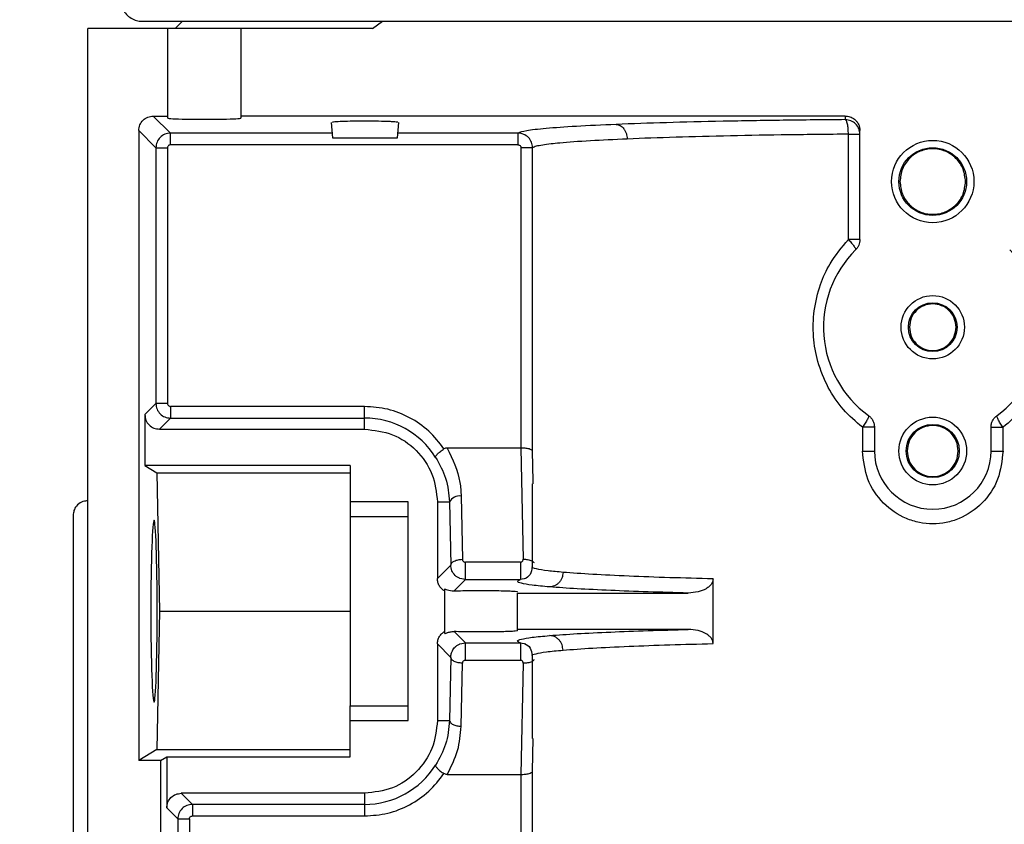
# Model space of a CAD drawing. Header units: inches. Extents: x 170 to 288, y 234 to 248.
# Tile 59 of 192: x 177.6115 to 177.7002, y 244.7043 to 244.7768. Entities that reach past the tile are written whole.
import ezdxf

# ---------------------------------------------------------------- set-up
doc = ezdxf.new("R2010")
doc.units = ezdxf.units.IN
doc.header["$LTSCALE"] = 0.25
doc.header["$MEASUREMENT"] = 0
doc.layers.add('ANNOTATIONS', color=1, linetype='Continuous')
doc.layers.add('SLIM E GUIDE MOTOR LH', color=7, linetype='Continuous')
doc.styles.add('ARIAL', font='arial.ttf', dxfattribs={"height": 0.09375})
doc.dimstyles.new('STANDARD$0', dxfattribs={"dimtxt": 0.09375, "dimasz": 0.09375, "dimexe": 0.03125, "dimexo": 0.046875, "dimgap": 0.09, "dimtad": 0, "dimtih": 1, "dimtoh": 1, "dimdec": 4, "dimzin": 0, "dimdsep": 46, "dimtxsty": 'ARIAL', "dimcen": 0.09, "dimadec": 0, "dimazin": 0, "dimtfac": 1, "dimtdec": 4, "dimtofl": 0, "dimtmove": 0, "dimatfit": 1, "dimfxl": 1, "dimtolj": 1, "dimtzin": 0, "dimarcsym": 0})

# ---------------------------------------------------------------- blocks, each defined once
blk = doc.blocks.new('*D8')
at = {"layer": 'ANNOTATIONS', "color": 0, "lineweight": -2, "transparency": 16777216}
for p, q in [((177.4958005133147, 244.7789401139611), (177.4958005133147, 245.4337754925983)), ((178.1204172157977, 244.2824744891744), (178.1204172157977, 245.4337754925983)), ((177.4020505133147, 245.4025254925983), (177.3083005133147, 245.4025254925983)), ((178.2141672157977, 245.4025254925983), (178.3079172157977, 245.4025254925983))]:
    blk.add_line(p, q, dxfattribs=at)
at = {"layer": 'ANNOTATIONS', "color": 0, "transparency": 16777216}
for points in [[(177.4020505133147, 245.4181504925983), (177.4020505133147, 245.3869004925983), (177.4958005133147, 245.4025254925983)], [(178.2141672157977, 245.4181504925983), (178.2141672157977, 245.3869004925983), (178.1204172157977, 245.4025254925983)]]:
    blk.add_solid(points, dxfattribs=at)
at = {"layer": 'defpoints', "color": 0, "transparency": 16777216}
for p in [(178.1204172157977, 245.4025254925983), (177.4958005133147, 244.6851901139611), (178.1204172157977, 244.1887244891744)]:
    blk.add_point(p, dxfattribs=at)
at = {"layer": 'ANNOTATIONS', "color": 0, "transparency": 16777216, "insert": (177.8591191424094, 245.4025254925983), "char_height": 0.09375, "attachment_point": 5, "style": 'ARIAL'}
blk.add_mtext('\\A1;27 1/2"', dxfattribs=at)

msp = doc.modelspace()

# ---------------------------------------------------------------- linework, layer by layer
at = {"layer": 'SLIM E GUIDE MOTOR LH'}
for p, q in [((177.6225228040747, 244.7766492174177), (177.7649112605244, 244.7766492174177)), ((177.626131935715, 244.7766492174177), (177.6254755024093, 244.775993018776)), ((177.6432476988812, 244.775993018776), (177.6441384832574, 244.7766492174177)), ((177.6432476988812, 244.775993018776), (177.6176017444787, 244.775993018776)), ((177.6176017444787, 244.5030271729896), (177.6176017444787, 244.775993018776)), ((177.6248193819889, 244.7679356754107), (177.6248193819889, 244.775993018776)), ((177.6313812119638, 244.775993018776), (177.6313812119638, 244.7679356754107)), ((177.6235062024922, 244.7681190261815), (177.6248193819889, 244.7681190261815)), ((177.6250518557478, 244.7665733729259), (177.6235062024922, 244.7681190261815)), ((177.6858429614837, 244.7681190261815), (177.6313812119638, 244.7681190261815)), ((177.6395152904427, 244.7675462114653), (177.6396373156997, 244.7661505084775)), ((177.6455101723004, 244.7661505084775), (177.6456325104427, 244.7675462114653)), ((177.6858429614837, 244.7681190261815), (177.6858429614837, 244.7677902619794)), ((177.6221949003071, 244.7668074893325), (177.6221949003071, 244.7100409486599)), ((177.6221949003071, 244.7668074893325), (177.6237405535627, 244.7652618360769)), ((177.6250518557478, 244.7655241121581), (177.6250518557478, 244.7665733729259)), ((177.6396003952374, 244.7665733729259), (177.6250518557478, 244.7665733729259)), ((177.6563547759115, 244.7665733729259), (177.6455474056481, 244.7665733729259)), ((177.6563547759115, 244.7665733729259), (177.6563547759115, 244.7655241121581)), ((177.686119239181, 244.756991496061), (177.686119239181, 244.7664787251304)), ((177.6871555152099, 244.756991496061), (177.6871555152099, 244.7668058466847)), ((177.6563547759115, 244.7655241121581), (177.6250518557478, 244.7655241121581)), ((177.6396373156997, 244.7661505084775), (177.6455101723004, 244.7661505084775)), ((177.6237405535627, 244.7652618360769), (177.6237405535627, 244.742211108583)), ((177.6237405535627, 244.7652618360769), (177.6247896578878, 244.7652618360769)), ((177.6247896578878, 244.7652618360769), (177.6247896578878, 244.742211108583)), ((177.6566172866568, 244.7652619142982), (177.656614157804, 244.7382053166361)), ((177.6576660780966, 244.7379240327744), (177.6576660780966, 244.7652619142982)), ((177.6237405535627, 244.742211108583), (177.6227446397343, 244.7412153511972)), ((177.6247896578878, 244.742211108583), (177.6237405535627, 244.742211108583)), ((177.6425358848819, 244.7419487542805), (177.6250518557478, 244.7419487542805)), ((177.6425358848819, 244.7399038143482), (177.6425358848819, 244.7419487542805)), ((177.6227446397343, 244.7412153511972), (177.6227446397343, 244.736622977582)), ((177.6250518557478, 244.740899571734), (177.6240562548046, 244.7399038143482)), ((177.6250518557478, 244.740899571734), (177.6425358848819, 244.740899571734)), ((177.6240562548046, 244.7399038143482), (177.6425358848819, 244.7399038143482)), ((177.6873857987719, 244.7400693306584), (177.6873857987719, 244.7379352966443)), ((177.6884677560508, 244.7400693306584), (177.6884677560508, 244.7379352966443)), ((177.6989663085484, 244.7379352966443), (177.6989663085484, 244.7400693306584)), ((177.7000485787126, 244.7379352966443), (177.7000485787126, 244.7400693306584)), ((177.656614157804, 244.7382053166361), (177.6499750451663, 244.7382053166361)), ((177.656614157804, 244.7382053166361), (177.6568187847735, 244.7281806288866)), ((177.6577173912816, 244.7352254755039), (177.6576660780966, 244.7379240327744)), ((177.6227446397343, 244.736622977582), (177.6238209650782, 244.7359667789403)), ((177.641223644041, 244.736622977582), (177.6227446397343, 244.736622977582)), ((177.641223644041, 244.736622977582), (177.641223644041, 244.732019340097)), ((177.6238209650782, 244.7359667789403), (177.6240722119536, 244.7234996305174)), ((177.6238209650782, 244.7359667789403), (177.641223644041, 244.7359667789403)), ((177.6576279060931, 244.7349747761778), (177.6576279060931, 244.7275067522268)), ((177.6577220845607, 244.7349747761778), (177.6577173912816, 244.7352254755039)), ((177.6512350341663, 244.733867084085), (177.6513495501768, 244.7281792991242)), ((177.6176017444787, 244.7334569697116), (177.6174872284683, 244.7334469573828)), ((177.6464729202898, 244.7333421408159), (177.641223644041, 244.7333421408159)), ((177.6464729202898, 244.7136570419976), (177.6464729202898, 244.7333421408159)), ((177.6490977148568, 244.7333421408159), (177.6490977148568, 244.7264515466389)), ((177.6490977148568, 244.7333421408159), (177.6501859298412, 244.7333420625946)), ((177.6501859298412, 244.7333420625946), (177.6503004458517, 244.727654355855)), ((177.6464729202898, 244.732019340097), (177.641223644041, 244.732019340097)), ((177.6503004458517, 244.727654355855), (177.6490977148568, 244.7264515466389)), ((177.6565706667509, 244.7279221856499), (177.6516170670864, 244.7279221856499)), ((177.6516170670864, 244.726347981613), (177.6506005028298, 244.7253314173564)), ((177.6516170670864, 244.726347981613), (177.6511317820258, 244.7264410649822)), ((177.6516170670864, 244.726347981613), (177.6565706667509, 244.726347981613)), ((177.6570612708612, 244.7264423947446), (177.6565706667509, 244.726347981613)), ((177.6739339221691, 244.7205844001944), (177.6739339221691, 244.7264148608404)), ((177.6497538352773, 244.7214949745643), (177.6497538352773, 244.7255042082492)), ((177.6563156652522, 244.7251400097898), (177.6716930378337, 244.7251400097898)), ((177.6563156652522, 244.7217445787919), (177.6563156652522, 244.7251400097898)), ((177.6240722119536, 244.7234996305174), (177.6238209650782, 244.7110324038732)), ((177.6240722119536, 244.7234996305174), (177.641223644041, 244.7234996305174)), ((177.6506005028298, 244.7216677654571), (177.6516170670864, 244.7206512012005)), ((177.6716930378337, 244.7218591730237), (177.6563156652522, 244.7218591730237)), ((177.6490977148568, 244.7205476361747), (177.6490977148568, 244.7136570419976)), ((177.6490977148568, 244.7205476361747), (177.6503004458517, 244.7193448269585)), ((177.6511317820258, 244.7205581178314), (177.6516170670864, 244.7206512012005)), ((177.6516170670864, 244.7206512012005), (177.6565706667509, 244.7206512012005)), ((177.6565706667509, 244.7206512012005), (177.6570612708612, 244.7205567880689)), ((177.6576279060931, 244.7194916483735), (177.6576279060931, 244.7120244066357)), ((177.6503004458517, 244.7193448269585), (177.6501859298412, 244.7136571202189)), ((177.6512350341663, 244.7131321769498), (177.6513495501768, 244.7188198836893)), ((177.6516170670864, 244.7190770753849), (177.6565706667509, 244.7190770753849)), ((177.6568187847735, 244.718818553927), (177.656614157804, 244.7087938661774)), ((177.641223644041, 244.7103762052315), (177.641223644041, 244.7149799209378)), ((177.641223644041, 244.7149799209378), (177.6464729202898, 244.7149799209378)), ((177.641223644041, 244.7136570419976), (177.6464729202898, 244.7136570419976)), ((177.6490977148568, 244.7136570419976), (177.6501859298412, 244.7136571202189)), ((177.6576660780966, 244.7090751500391), (177.6577220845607, 244.7120244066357)), ((177.6238209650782, 244.7110324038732), (177.6221949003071, 244.7100409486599)), ((177.6238209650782, 244.7110324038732), (177.641223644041, 244.7110324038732)), ((177.6241632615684, 244.7100409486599), (177.6221949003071, 244.7100409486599)), ((177.6241632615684, 244.7100409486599), (177.6247133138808, 244.7103762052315)), ((177.6241632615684, 244.7100409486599), (177.6241632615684, 244.6188480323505)), ((177.6247133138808, 244.7103762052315), (177.6247133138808, 244.7057838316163)), ((177.6247133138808, 244.7103762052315), (177.641223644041, 244.7103762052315)), ((177.6499750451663, 244.7087938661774), (177.656614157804, 244.7087938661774)), ((177.656614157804, 244.7087938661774), (177.6566172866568, 244.6676890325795)), ((177.6576660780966, 244.6676890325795), (177.6576660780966, 244.7090751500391)), ((177.6425358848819, 244.7070953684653), (177.6260246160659, 244.7070953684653)), ((177.6260246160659, 244.7070953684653), (177.6270205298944, 244.7060996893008)), ((177.6425358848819, 244.7070953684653), (177.6425358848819, 244.7050504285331)), ((177.6425358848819, 244.7060996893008), (177.6270205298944, 244.7060996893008)), ((177.6247133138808, 244.7057838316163), (177.625708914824, 244.7047881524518)), ((177.625708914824, 244.7047881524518), (177.625708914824, 244.6676891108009)), ((177.625708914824, 244.7047881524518), (177.6267583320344, 244.7047881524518)), ((177.6267583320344, 244.7047881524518), (177.6267583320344, 244.6676891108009)), ((177.6270205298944, 244.7050504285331), (177.6425358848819, 244.7050504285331))]:
    msp.add_line(p, q, dxfattribs=at)
for centre, radius in [((177.6937170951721, 244.7622135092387), 0.003707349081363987), ((177.6937170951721, 244.7622135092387), 0.003051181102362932), ((177.6937170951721, 244.7490901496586), 0.00285433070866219), ((177.6937170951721, 244.7490901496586), 0.002198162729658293), ((177.6937170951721, 244.7379352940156), 0.003051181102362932), ((177.6937170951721, 244.7379352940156), 0.002395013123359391)]:
    msp.add_circle(centre, radius, dxfattribs=at)
for centre, radius, start, end in [((177.6937170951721, 244.7490901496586), 0.00984251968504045, 134.9008721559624, 233.9681209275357), ((177.6937170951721, 244.7490901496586), 0.009842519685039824, 306.0318790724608, 45.09912784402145), ((177.6425359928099, 244.7333421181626), 0.007557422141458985, 32.16558920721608, 90), ((177.6937170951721, 244.7379352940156), 0.005249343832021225, 180, 0), ((177.6510620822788, 244.7329019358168), 0.0009805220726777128, 79.84058485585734, 153.3236882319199), ((177.6425359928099, 244.7136570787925), 0.007557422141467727, 270, 327.8344107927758)]:
    msp.add_arc(centre, radius, start, end, dxfattribs=at)
for centre, major_axis, ratio, start_param, end_param in [((177.6281002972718, 244.7679357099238), (0.003280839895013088, 0), 0.03492076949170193, 3.14159265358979, 6.283185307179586), ((177.6235696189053, 244.7234995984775), (0, 0.008202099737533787), 0.03492076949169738, 4.71238898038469, 7.853981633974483), ((177.6235696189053, 244.7234995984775), (0, 0.008202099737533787), 0.03492076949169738, 1.570796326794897, 4.71238898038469)]:
    msp.add_ellipse(centre, major_axis=major_axis, ratio=ratio, start_param=start_param, end_param=end_param, dxfattribs=at)
for points, knots in [([(177.6205703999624, 244.7788681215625), (177.6205611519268, 244.7787207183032), (177.6205417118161, 244.7784108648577), (177.6206553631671, 244.7779339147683), (177.620893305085, 244.7774699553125), (177.6212627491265, 244.7770725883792), (177.6217254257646, 244.7767926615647), (177.6221619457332, 244.7766647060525), (177.6224293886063, 244.7766532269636), (177.6225228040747, 244.7766492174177)], [0, 0, 0, 0, 0.1323303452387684, 0.2781689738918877, 0.4346346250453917, 0.5970483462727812, 0.7594778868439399, 0.9159877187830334, 1, 1, 1, 1]), ([(177.6221949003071, 244.7668074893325), (177.6222146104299, 244.7669793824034), (177.622254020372, 244.7673230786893), (177.6225570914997, 244.7677567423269), (177.6229906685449, 244.7680598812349), (177.6233343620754, 244.7680993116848), (177.6235062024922, 244.7681190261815)], [0, 0, 0, 0, 0.2500655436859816, 0.5000003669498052, 0.7500094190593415, 1, 1, 1, 1]), ([(177.6440577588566, 244.7676359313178), (177.6436966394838, 244.767641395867), (177.6429768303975, 244.7676522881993), (177.6417775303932, 244.7676487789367), (177.6407122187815, 244.7676324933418), (177.6399558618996, 244.7675991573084), (177.6395878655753, 244.7675674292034), (177.6396434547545, 244.7675499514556), (177.6396573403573, 244.7675455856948)], [0, 0, 0, 0, 0.1886383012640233, 0.3760074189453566, 0.5636682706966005, 0.749966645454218, 0.9375442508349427, 1, 1, 1, 1]), ([(177.6455201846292, 244.7675462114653), (177.6455258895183, 244.7675491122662), (177.6455475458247, 244.7675601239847), (177.6454130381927, 244.7675780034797), (177.6451518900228, 244.7675978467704), (177.6447297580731, 244.7676186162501), (177.6443154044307, 244.7676292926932), (177.6440577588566, 244.7676359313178)], [0, 0, 0, 0, 0.08117806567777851, 0.3081597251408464, 0.5136870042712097, 0.6976100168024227, 1, 1, 1, 1]), ([(177.6651922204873, 244.7673582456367), (177.6639397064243, 244.7673014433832), (177.6614346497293, 244.7671878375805), (177.658772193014, 244.7669932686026), (177.6569260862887, 244.7667874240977), (177.6565452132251, 244.7666447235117), (177.6563547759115, 244.7665733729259)], [0, 0, 0, 0, 0.2499984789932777, 0.5000026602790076, 0.7500003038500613, 1, 1, 1, 1]), ([(177.6858429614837, 244.7677902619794), (177.6839593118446, 244.7677729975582), (177.680129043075, 244.7677378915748), (177.67470106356, 244.7676439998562), (177.6695415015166, 244.7675204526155), (177.6666567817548, 244.767412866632), (177.6651922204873, 244.7673582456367)], [0, 0, 0, 0, 0.2380719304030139, 0.4841024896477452, 0.7380807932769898, 1, 1, 1, 1]), ([(177.6651922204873, 244.7673582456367), (177.6653165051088, 244.7673374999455), (177.6655075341, 244.7673056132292), (177.6657379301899, 244.7671396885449), (177.6658968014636, 244.7669702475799), (177.6660262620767, 244.7667619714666), (177.6661526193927, 244.766459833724), (177.6661769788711, 244.7662095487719), (177.6661928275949, 244.7660467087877)], [0, 0, 0, 0, 0.2397824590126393, 0.3685524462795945, 0.4999537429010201, 0.6314487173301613, 0.760213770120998, 1, 1, 1, 1]), ([(177.6858429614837, 244.7681190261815), (177.6859795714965, 244.7681066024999), (177.6862759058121, 244.7680796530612), (177.6866239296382, 244.7678825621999), (177.686869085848, 244.76764130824), (177.6870251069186, 244.7673988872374), (177.6871348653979, 244.767116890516), (177.687148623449, 244.7669096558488), (177.6871555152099, 244.7668058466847)], [0, 0, 0, 0, 0.1986236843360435, 0.4308543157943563, 0.5644540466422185, 0.698395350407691, 0.8489184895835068, 0.9999999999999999, 0.9999999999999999, 0.9999999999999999, 0.9999999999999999]), ([(177.6871555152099, 244.7664787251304), (177.6871356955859, 244.7666505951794), (177.6870960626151, 244.7669942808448), (177.6867926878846, 244.7674278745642), (177.6863588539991, 244.7677311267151), (177.686014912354, 244.7677705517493), (177.6858429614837, 244.7677902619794)], [0, 0, 0, 0, 0.2500342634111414, 0.4999893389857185, 0.7500236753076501, 1, 1, 1, 1]), ([(177.686119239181, 244.7664787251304), (177.6861144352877, 244.766640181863), (177.6861044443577, 244.7669759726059), (177.6860400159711, 244.7674121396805), (177.6859481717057, 244.7677192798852), (177.6858771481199, 244.7677671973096), (177.6858429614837, 244.7677902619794)], [0, 0, 0, 0, 0.240120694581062, 0.4993926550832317, 0.7590366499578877, 1, 1, 1, 1]), ([(177.6250518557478, 244.7665733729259), (177.6248802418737, 244.7665534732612), (177.6245368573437, 244.7665136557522), (177.624103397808, 244.7662106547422), (177.6238000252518, 244.7657771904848), (177.6237603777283, 244.7654336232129), (177.6237405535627, 244.7652618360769)], [0, 0, 0, 0, 0.2498368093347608, 0.4999018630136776, 0.7499458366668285, 1, 1, 1, 1]), ([(177.6576660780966, 244.7652619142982), (177.6576473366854, 244.7654283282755), (177.6576094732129, 244.7657645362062), (177.6573155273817, 244.7662005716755), (177.65695495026, 244.7664488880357), (177.6566201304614, 244.766557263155), (177.6564435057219, 244.7665679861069), (177.6563547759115, 244.7665733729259)], [0, 0, 0, 0, 0.242346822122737, 0.4896158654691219, 0.7416418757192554, 0.8702103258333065, 0.9999999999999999, 0.9999999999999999, 0.9999999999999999, 0.9999999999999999]), ([(177.686119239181, 244.7664787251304), (177.6843049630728, 244.7664613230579), (177.6806135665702, 244.7664259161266), (177.6753784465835, 244.7663315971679), (177.6703959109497, 244.7662086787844), (177.6676087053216, 244.7661012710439), (177.6661928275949, 244.7660467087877)], [0, 0, 0, 0, 0.2376363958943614, 0.4835042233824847, 0.7376243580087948, 1, 1, 1, 1]), ([(177.686119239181, 244.7664787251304), (177.6862615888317, 244.7664787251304), (177.6865462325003, 244.7664787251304), (177.6868814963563, 244.7664787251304), (177.687111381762, 244.7664787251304), (177.6871408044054, 244.7664787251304), (177.6871555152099, 244.7664787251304)], [0, 0, 0, 0, 0.250037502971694, 0.4999772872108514, 0.7499974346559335, 1, 1, 1, 1]), ([(177.6250518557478, 244.7655241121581), (177.6250172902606, 244.7655203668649), (177.6249483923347, 244.7655129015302), (177.6248628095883, 244.7654513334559), (177.6248005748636, 244.7653658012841), (177.6247933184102, 244.7652966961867), (177.6247896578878, 244.7652618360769)], [0, 0, 0, 0, 0.2505990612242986, 0.4995085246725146, 0.7475267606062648, 1, 1, 1, 1]), ([(177.6563547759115, 244.7655241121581), (177.656389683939, 244.7655204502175), (177.6564587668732, 244.7655132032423), (177.656544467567, 244.7654511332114), (177.6566060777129, 244.7653654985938), (177.6566135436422, 244.7652965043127), (177.6566172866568, 244.7652619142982)], [0, 0, 0, 0, 0.2526934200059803, 0.5000799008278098, 0.7493670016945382, 1, 1, 1, 1]), ([(177.6661928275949, 244.7660467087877), (177.665038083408, 244.7659925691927), (177.6626177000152, 244.765879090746), (177.6605344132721, 244.7657234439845), (177.6592607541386, 244.7655940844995), (177.6585247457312, 244.7654969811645), (177.6579180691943, 244.7653848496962), (177.65775320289, 244.7653044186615), (177.6576660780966, 244.7652619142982)], [0, 0, 0, 0, 0.2384454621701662, 0.4997898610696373, 0.6007346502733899, 0.7177567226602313, 0.8508464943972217, 1, 1, 1, 1]), ([(177.6576660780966, 244.7652619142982), (177.6576451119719, 244.7652619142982), (177.6576031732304, 244.7652619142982), (177.6573581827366, 244.7652619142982), (177.6570178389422, 244.7652619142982), (177.6567507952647, 244.7652619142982), (177.6566172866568, 244.7652619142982)], [0, 0, 0, 0, 0.2500083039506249, 0.500094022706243, 0.7500717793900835, 0.9999999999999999, 0.9999999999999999, 0.9999999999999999, 0.9999999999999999]), ([(177.6966697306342, 244.7622134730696), (177.6966253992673, 244.7625999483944), (177.6965367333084, 244.7633729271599), (177.695853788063, 244.7643556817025), (177.6948779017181, 244.765012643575), (177.6937171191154, 244.7652430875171), (177.6925563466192, 244.7650125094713), (177.6915802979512, 244.7643557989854), (177.6908973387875, 244.7633729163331), (177.6908086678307, 244.7625999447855), (177.6907643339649, 244.7622134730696)], [0, 0, 0, 0, 0.1249979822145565, 0.2500050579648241, 0.3749862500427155, 0.500002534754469, 0.6249855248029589, 0.7499949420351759, 0.8750020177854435, 1, 1, 1, 1]), ([(177.6907643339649, 244.7622134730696), (177.6908086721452, 244.7618270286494), (177.6908973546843, 244.7610540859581), (177.6915802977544, 244.7600712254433), (177.6925563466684, 244.7594145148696), (177.6937171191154, 244.7591839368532), (177.6948779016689, 244.7594143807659), (177.6958537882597, 244.7600713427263), (177.6965367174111, 244.7610540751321), (177.6966253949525, 244.7618270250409), (177.6966697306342, 244.7622134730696)], [0, 0, 0, 0, 0.1249917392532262, 0.2500008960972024, 0.3750123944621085, 0.4999974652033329, 0.6250158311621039, 0.7499991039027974, 0.8750082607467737, 0.9999999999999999, 0.9999999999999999, 0.9999999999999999, 0.9999999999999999]), ([(177.6873857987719, 244.7400693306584), (177.6867855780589, 244.7405848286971), (177.6855762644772, 244.741623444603), (177.6842214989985, 244.7436587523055), (177.6833163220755, 244.7458918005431), (177.6829075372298, 244.7482474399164), (177.6829693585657, 244.7506157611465), (177.6835087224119, 244.7528410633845), (177.6844971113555, 244.7550609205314), (177.6855293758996, 244.7562894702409), (177.686119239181, 244.756991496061)], [0, 0, 0, 0, 0.1243625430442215, 0.2505633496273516, 0.3812013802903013, 0.5000924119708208, 0.6215331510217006, 0.748091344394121, 0.8560527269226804, 1, 1, 1, 1]), ([(177.686119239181, 244.756991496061), (177.6862194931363, 244.7568829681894), (177.6864261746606, 244.7566592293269), (177.6866538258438, 244.7563636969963), (177.686786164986, 244.7561431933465), (177.6867748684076, 244.7560883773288), (177.6867694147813, 244.7560619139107)], [0, 0, 0, 0, 0.2436008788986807, 0.5022026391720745, 0.7596793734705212, 1, 1, 1, 1]), ([(177.6871555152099, 244.756991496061), (177.6871408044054, 244.756991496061), (177.687111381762, 244.756991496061), (177.6868814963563, 244.756991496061), (177.6865462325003, 244.756991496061), (177.6862615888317, 244.756991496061), (177.686119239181, 244.756991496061)], [0, 0, 0, 0, 0.2500025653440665, 0.5000227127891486, 0.749962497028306, 1, 1, 1, 1]), ([(177.6871555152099, 244.756991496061), (177.6871506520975, 244.7569053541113), (177.6871409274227, 244.7567330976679), (177.6870618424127, 244.7564854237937), (177.6869421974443, 244.7562545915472), (177.6868270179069, 244.7561261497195), (177.6867694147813, 244.7560619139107)], [0, 0, 0, 0, 0.250047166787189, 0.5000146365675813, 0.7499493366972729, 1, 1, 1, 1]), ([(177.7013148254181, 244.756991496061), (177.7019045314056, 244.7562895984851), (177.7029366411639, 244.7550611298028), (177.7039254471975, 244.7528415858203), (177.7044646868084, 244.7506161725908), (177.7045263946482, 244.7482478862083), (177.7041182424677, 244.7458921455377), (177.7032127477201, 244.7436592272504), (177.7018584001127, 244.7416235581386), (177.7006489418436, 244.7405849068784), (177.7000485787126, 244.7400693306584)], [0, 0, 0, 0, 0.1439182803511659, 0.2518873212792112, 0.3784536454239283, 0.499882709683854, 0.6187832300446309, 0.7494180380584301, 0.8756135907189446, 1, 1, 1, 1]), ([(177.6958168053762, 244.7490901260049), (177.6957852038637, 244.7493649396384), (177.6957220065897, 244.7499145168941), (177.6952367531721, 244.7506137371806), (177.6945424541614, 244.7510805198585), (177.6937170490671, 244.7512445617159), (177.6928916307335, 244.7510806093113), (177.6921976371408, 244.7506135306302), (177.6917119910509, 244.7499146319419), (177.6916488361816, 244.7493649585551), (177.691617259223, 244.7490901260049)], [0, 0, 0, 0, 0.1250041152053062, 0.2499854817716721, 0.375016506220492, 0.5000065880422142, 0.6249966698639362, 0.7499880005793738, 0.8749958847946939, 1, 1, 1, 1]), ([(177.691617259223, 244.7490901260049), (177.6916488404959, 244.748815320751), (177.6917120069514, 244.7482656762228), (177.6921976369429, 244.7475667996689), (177.6928916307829, 244.7470997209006), (177.6937170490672, 244.7469357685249), (177.6945424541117, 244.7470998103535), (177.695236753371, 244.7475665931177), (177.6957219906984, 244.7482657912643), (177.6957851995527, 244.748815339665), (177.6958168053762, 244.7490901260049)], [0, 0, 0, 0, 0.1249953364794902, 0.2500061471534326, 0.3750004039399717, 0.4999934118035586, 0.6249864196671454, 0.7500203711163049, 0.8750046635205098, 1, 1, 1, 1]), ([(177.6237405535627, 244.742211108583), (177.623760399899, 244.7420393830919), (177.6238000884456, 244.7416959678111), (177.6241031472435, 244.7412624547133), (177.6245365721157, 244.7409591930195), (177.624880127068, 244.7409194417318), (177.6250518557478, 244.740899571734)], [0, 0, 0, 0, 0.2499737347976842, 0.4998955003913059, 0.7500187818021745, 1, 1, 1, 1]), ([(177.6247896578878, 244.742211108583), (177.624793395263, 244.7421764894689), (177.624800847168, 244.7421074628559), (177.6248625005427, 244.7420218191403), (177.6249480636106, 244.7419597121), (177.6250170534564, 244.7419524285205), (177.6250518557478, 244.7419487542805)], [0, 0, 0, 0, 0.2509343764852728, 0.5003348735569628, 0.7479412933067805, 1, 1, 1, 1]), ([(177.6250518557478, 244.7419487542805), (177.6250518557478, 244.7418142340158), (177.6250518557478, 244.7415452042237), (177.6250518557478, 244.7412032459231), (177.6250518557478, 244.7409588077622), (177.6250518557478, 244.7409193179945), (177.6250518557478, 244.740899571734)], [0, 0, 0, 0, 0.2500092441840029, 0.4999985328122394, 0.7499818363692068, 0.9999999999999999, 0.9999999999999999, 0.9999999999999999, 0.9999999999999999]), ([(177.649689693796, 244.7381272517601), (177.6492568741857, 244.7386849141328), (177.6483911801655, 244.7398003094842), (177.646626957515, 244.7410002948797), (177.6446485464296, 244.7417994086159), (177.6432401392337, 244.7418989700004), (177.6425358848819, 244.7419487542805)], [0, 0, 0, 0, 0.249983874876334, 0.499999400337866, 0.7499816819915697, 0.9999999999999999, 0.9999999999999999, 0.9999999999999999, 0.9999999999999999]), ([(177.6227446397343, 244.7412153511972), (177.6227643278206, 244.7410434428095), (177.6228037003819, 244.7406996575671), (177.6231071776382, 244.7402661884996), (177.6235407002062, 244.7399629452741), (177.6238844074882, 244.7399235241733), (177.6240562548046, 244.7399038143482)], [0, 0, 0, 0, 0.250044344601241, 0.5000428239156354, 0.7500306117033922, 1, 1, 1, 1]), ([(177.6879274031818, 244.7411306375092), (177.6879358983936, 244.7411046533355), (177.6879534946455, 244.7410508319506), (177.6878448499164, 244.7407994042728), (177.6876496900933, 244.7404565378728), (177.6874717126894, 244.7401953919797), (177.6873857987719, 244.7400693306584)], [0, 0, 0, 0, 0.241417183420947, 0.5000508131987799, 0.7586626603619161, 1, 1, 1, 1]), ([(177.6879274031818, 244.7411306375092), (177.6880066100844, 244.7410643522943), (177.6881650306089, 244.7409317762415), (177.6883342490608, 244.7406696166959), (177.6884466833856, 244.7403785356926), (177.6884607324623, 244.7401723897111), (177.6884677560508, 244.7400693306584)], [0, 0, 0, 0, 0.2499588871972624, 0.4999389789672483, 0.7500032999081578, 1, 1, 1, 1]), ([(177.6989663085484, 244.7400693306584), (177.6989733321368, 244.7401723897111), (177.6989873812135, 244.7403785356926), (177.6990998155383, 244.7406696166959), (177.6992690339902, 244.7409317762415), (177.6994274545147, 244.7410643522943), (177.6995066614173, 244.7411306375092)], [0, 0, 0, 0, 0.2499967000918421, 0.5000610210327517, 0.7500411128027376, 1, 1, 1, 1]), ([(177.7000485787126, 244.7400693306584), (177.6999625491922, 244.7401953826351), (177.6997843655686, 244.7404564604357), (177.6995891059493, 244.7407993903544), (177.6994810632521, 244.7410508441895), (177.6994983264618, 244.7411046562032), (177.6995066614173, 244.7411306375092)], [0, 0, 0, 0, 0.2414119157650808, 0.5000103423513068, 0.7585969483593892, 1, 1, 1, 1]), ([(177.6425358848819, 244.7399038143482), (177.6433957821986, 244.7398051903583), (177.6451154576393, 244.7396079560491), (177.6472842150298, 244.7380903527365), (177.6488020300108, 244.7359217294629), (177.6489991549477, 244.7342019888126), (177.6490977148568, 244.7333421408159)], [0, 0, 0, 0, 0.2500143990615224, 0.49999414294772, 0.7500035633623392, 0.9999999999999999, 0.9999999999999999, 0.9999999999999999, 0.9999999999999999]), ([(177.6884677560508, 244.7400693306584), (177.6884523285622, 244.7400693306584), (177.68842146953, 244.7400693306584), (177.6881797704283, 244.7400693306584), (177.6878284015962, 244.7400693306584), (177.687533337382, 244.7400693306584), (177.6873857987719, 244.7400693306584)], [0, 0, 0, 0, 0.2500059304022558, 0.5000775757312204, 0.7500277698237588, 1, 1, 1, 1]), ([(177.6960136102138, 244.7379352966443), (177.6959792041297, 244.7382359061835), (177.6959103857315, 244.7388371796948), (177.6953788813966, 244.7396014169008), (177.6946198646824, 244.740112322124), (177.6937170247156, 244.7402916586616), (177.6928142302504, 244.7401123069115), (177.6920551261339, 244.7396015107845), (177.6915241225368, 244.7388370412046), (177.6914550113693, 244.738235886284), (177.6914204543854, 244.7379352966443)], [0, 0, 0, 0, 0.1249973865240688, 0.2500174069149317, 0.3750041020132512, 0.5000078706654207, 0.6250116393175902, 0.7499983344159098, 0.8749941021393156, 1, 1, 1, 1]), ([(177.6989663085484, 244.7400693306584), (177.6989818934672, 244.7400693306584), (177.6990130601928, 244.7400693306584), (177.6992542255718, 244.7400693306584), (177.6996059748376, 244.7400693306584), (177.6999010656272, 244.7400693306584), (177.7000485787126, 244.7400693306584)], [0, 0, 0, 0, 0.2500168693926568, 0.4999838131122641, 0.7500466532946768, 0.9999999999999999, 0.9999999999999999, 0.9999999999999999, 0.9999999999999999]), ([(177.6489334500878, 244.7373654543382), (177.6489334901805, 244.7374011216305), (177.6489335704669, 244.7374725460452), (177.6490939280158, 244.7376674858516), (177.6493540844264, 244.7378976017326), (177.6495790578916, 244.7380515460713), (177.649689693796, 244.7381272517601)], [0, 0, 0, 0, 0.2494248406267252, 0.499477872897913, 0.7538566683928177, 1, 1, 1, 1]), ([(177.6499750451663, 244.7382053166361), (177.6499230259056, 244.7382024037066), (177.649822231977, 244.7381967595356), (177.6497329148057, 244.7381499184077), (177.649689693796, 244.7381272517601)], [0, 0, 0, 0, 0.5160951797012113, 1, 1, 1, 1]), ([(177.6499750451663, 244.7382053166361), (177.6504596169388, 244.7371912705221), (177.6511301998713, 244.7357879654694), (177.6512122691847, 244.7342842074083), (177.6512350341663, 244.733867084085)], [0, 0, 0, 0, 0.7226127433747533, 1, 1, 1, 1]), ([(177.6576660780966, 244.7379240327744), (177.6576568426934, 244.7379458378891), (177.6576395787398, 244.7379865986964), (177.6575377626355, 244.7380526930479), (177.6573843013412, 244.7381121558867), (177.6571830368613, 244.7381562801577), (177.6569408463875, 244.7381936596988), (177.6567422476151, 244.7382007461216), (177.656614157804, 244.7382053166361)], [0, 0, 0, 0, 0.1556820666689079, 0.2910201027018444, 0.4996549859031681, 0.6365586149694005, 0.7655920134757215, 1, 1, 1, 1]), ([(177.6489334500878, 244.7373654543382), (177.649278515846, 244.7367451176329), (177.6499884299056, 244.7354688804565), (177.6501188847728, 244.7340640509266), (177.6501859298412, 244.7333420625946)], [0, 0, 0, 0, 0.4860669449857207, 1, 1, 1, 1]), ([(177.7000485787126, 244.7379352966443), (177.6999514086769, 244.7370669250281), (177.6997577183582, 244.7353359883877), (177.6982774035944, 244.7331490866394), (177.6965138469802, 244.7319400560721), (177.6949339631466, 244.7314529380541), (177.6937167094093, 244.7313339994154), (177.6924993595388, 244.7314531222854), (177.6909194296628, 244.7319404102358), (177.6891559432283, 244.7331497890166), (177.68767622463, 244.7353366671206), (177.6874828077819, 244.7370672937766), (177.6873857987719, 244.7379352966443)], [0, 0, 0, 0, 0.1282677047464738, 0.2556777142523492, 0.3795531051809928, 0.4399020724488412, 0.5000175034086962, 0.5601337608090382, 0.6205009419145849, 0.7443700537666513, 0.8717877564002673, 1, 1, 1, 1]), ([(177.6873857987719, 244.7379352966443), (177.687533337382, 244.7379352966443), (177.6878284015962, 244.7379352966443), (177.6881797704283, 244.7379352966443), (177.68842146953, 244.7379352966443), (177.6884523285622, 244.7379352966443), (177.6884677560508, 244.7379352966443)], [0, 0, 0, 0, 0.2499722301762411, 0.4999224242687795, 0.7499940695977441, 1, 1, 1, 1]), ([(177.6914204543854, 244.7379352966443), (177.6914550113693, 244.7376347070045), (177.6915241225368, 244.7370335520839), (177.6920551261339, 244.736269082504), (177.6928142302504, 244.735758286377), (177.6937170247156, 244.7355789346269), (177.6946198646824, 244.7357582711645), (177.6953788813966, 244.7362691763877), (177.6959103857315, 244.7370334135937), (177.6959792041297, 244.737634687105), (177.6960136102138, 244.7379352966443)], [0, 0, 0, 0, 0.1250058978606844, 0.2500016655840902, 0.3749883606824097, 0.4999921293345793, 0.6249958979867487, 0.7499825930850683, 0.8750026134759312, 1, 1, 1, 1]), ([(177.6989663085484, 244.7379352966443), (177.6989818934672, 244.7379352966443), (177.6990130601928, 244.7379352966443), (177.6992542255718, 244.7379352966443), (177.6996059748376, 244.7379352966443), (177.6999010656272, 244.7379352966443), (177.7000485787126, 244.7379352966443)], [0, 0, 0, 0, 0.2500168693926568, 0.4999838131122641, 0.7500466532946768, 0.9999999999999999, 0.9999999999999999, 0.9999999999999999, 0.9999999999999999]), ([(177.6175657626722, 244.733451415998), (177.6173852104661, 244.7334244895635), (177.6170085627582, 244.7333683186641), (177.6165821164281, 244.7330163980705), (177.6163314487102, 244.7325803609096), (177.6163029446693, 244.7322830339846), (177.6162891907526, 244.7321395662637)], [0, 0, 0, 0, 0.2680625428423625, 0.5592019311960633, 0.7873038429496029, 1, 1, 1, 1]), ([(177.6162891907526, 244.7321395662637), (177.6162891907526, 244.7320281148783), (177.6162891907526, 244.7318050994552), (177.6162891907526, 244.7300067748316), (177.6162891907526, 244.7271685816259), (177.6162891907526, 244.7232375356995), (177.6162891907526, 244.7183050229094), (177.6162891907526, 244.7124484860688), (177.6162891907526, 244.705772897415), (177.6162891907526, 244.6983890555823), (177.6162891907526, 244.69042393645), (177.6162891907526, 244.682015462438), (177.6162891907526, 244.6733055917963), (177.6162891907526, 244.6644442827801), (177.6162891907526, 244.6555829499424), (177.6162891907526, 244.6468731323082), (177.6162891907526, 244.638464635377), (177.6162891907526, 244.6304995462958), (177.6162891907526, 244.6231157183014), (177.6162891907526, 244.6164402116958), (177.6162891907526, 244.6105836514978), (177.6162891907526, 244.6056512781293), (177.6162891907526, 244.6017201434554), (177.6162891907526, 244.5988820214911), (177.6162891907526, 244.5970839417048), (177.6162891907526, 244.5968608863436), (177.6162891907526, 244.5967494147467)], [0, 0, 0, 0, 0.04165386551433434, 0.08334983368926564, 0.1250000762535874, 0.1666529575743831, 0.2083498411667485, 0.2499999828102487, 0.2916532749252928, 0.3333499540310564, 0.3749998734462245, 0.416653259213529, 0.4583498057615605, 0.4999999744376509, 0.5416531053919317, 0.5833497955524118, 0.6250000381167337, 0.6666529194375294, 0.7083498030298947, 0.7499999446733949, 0.7916529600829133, 0.8333499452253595, 0.8750000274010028, 0.9166532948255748, 0.9583476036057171, 1, 1, 1, 1]), ([(177.641223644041, 244.732019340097), (177.641223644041, 244.7318457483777), (177.641223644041, 244.7314985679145), (177.641223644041, 244.729508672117), (177.641223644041, 244.7267470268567), (177.641223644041, 244.7234996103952), (177.641223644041, 244.7202521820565), (177.641223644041, 244.7174905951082), (177.641223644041, 244.7155005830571), (177.641223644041, 244.7151534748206), (177.641223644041, 244.7149799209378)], [0, 0, 0, 0, 0.1250002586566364, 0.249998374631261, 0.3750012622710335, 0.4999992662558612, 0.6250002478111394, 0.7500005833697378, 0.8750004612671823, 1, 1, 1, 1]), ([(177.6503004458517, 244.727654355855), (177.6503197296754, 244.7277218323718), (177.6503582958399, 244.7278567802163), (177.650602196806, 244.7280282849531), (177.650944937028, 244.7281503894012), (177.6512147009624, 244.72816966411), (177.6513495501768, 244.7281792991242)], [0, 0, 0, 0, 0.2500117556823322, 0.5000042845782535, 0.7500628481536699, 1, 1, 1, 1]), ([(177.6511317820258, 244.7264410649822), (177.6510525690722, 244.7264779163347), (177.6508914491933, 244.726552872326), (177.6506214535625, 244.7267753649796), (177.6503616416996, 244.7271407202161), (177.6503208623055, 244.7274829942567), (177.6503004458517, 244.727654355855)], [0, 0, 0, 0, 0.1672566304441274, 0.3402015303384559, 0.6696678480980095, 1, 1, 1, 1]), ([(177.6513495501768, 244.7281792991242), (177.6513538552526, 244.7281457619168), (177.6513623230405, 244.7280797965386), (177.6514146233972, 244.7280083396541), (177.6514679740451, 244.7279645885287), (177.6515137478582, 244.7279402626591), (177.6515640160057, 244.7279251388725), (177.6515991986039, 244.7279231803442), (177.6516170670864, 244.7279221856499)], [0, 0, 0, 0, 0.2623578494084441, 0.5160398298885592, 0.6422090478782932, 0.7610328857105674, 0.878633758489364, 1, 1, 1, 1]), ([(177.6516170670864, 244.726347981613), (177.6516170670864, 244.7263578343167), (177.6516170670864, 244.7263775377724), (177.6516170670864, 244.7264930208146), (177.6516170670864, 244.7266628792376), (177.6516170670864, 244.7268826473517), (177.6516170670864, 244.7271360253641), (177.6516170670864, 244.7274060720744), (177.6516170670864, 244.7276780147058), (177.6516170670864, 244.7278407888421), (177.6516170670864, 244.7279221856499)], [0, 0, 0, 0, 0.1250075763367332, 0.2499903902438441, 0.374987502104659, 0.4999937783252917, 0.6249876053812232, 0.74999038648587, 0.8749802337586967, 1, 1, 1, 1]), ([(177.6565706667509, 244.7279221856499), (177.6565885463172, 244.7279231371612), (177.656623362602, 244.7279249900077), (177.6566728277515, 244.7279403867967), (177.6567172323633, 244.727964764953), (177.6567680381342, 244.7280086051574), (177.6568152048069, 244.7280814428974), (177.6568175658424, 244.7281468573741), (177.6568187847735, 244.7281806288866)], [0, 0, 0, 0, 0.1232697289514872, 0.2400390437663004, 0.3585363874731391, 0.4839486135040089, 0.7335783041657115, 1, 1, 1, 1]), ([(177.6565706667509, 244.7279221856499), (177.6565706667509, 244.7278407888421), (177.6565706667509, 244.7276780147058), (177.6565706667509, 244.7274060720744), (177.6565706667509, 244.7271360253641), (177.6565706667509, 244.7268826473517), (177.6565706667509, 244.7266628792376), (177.6565706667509, 244.7264930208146), (177.6565706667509, 244.7263775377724), (177.6565706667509, 244.7263578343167), (177.6565706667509, 244.726347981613)], [0, 0, 0, 0, 0.1250197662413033, 0.2500096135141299, 0.3750123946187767, 0.5000062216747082, 0.625012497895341, 0.7500096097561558, 0.8749924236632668, 0.9999999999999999, 0.9999999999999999, 0.9999999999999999, 0.9999999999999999]), ([(177.6568187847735, 244.7281806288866), (177.6569581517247, 244.7281796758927), (177.6571732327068, 244.7281782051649), (177.6574291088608, 244.7281175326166), (177.6576011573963, 244.7280497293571), (177.6577303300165, 244.727969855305), (177.657779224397, 244.7279088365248), (177.6578003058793, 244.7278825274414)], [0, 0, 0, 0, 0.3248526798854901, 0.5013357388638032, 0.6821623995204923, 0.862959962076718, 0.9999999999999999, 0.9999999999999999, 0.9999999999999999, 0.9999999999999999]), ([(177.6576279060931, 244.7275072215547), (177.6575913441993, 244.7272522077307), (177.6575175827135, 244.7267377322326), (177.6571414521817, 244.7265156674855), (177.6569517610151, 244.7264036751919)], [0, 0, 0, 0, 0.4956772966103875, 0.9999999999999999, 0.9999999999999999, 0.9999999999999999, 0.9999999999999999]), ([(177.6604113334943, 244.7270041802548), (177.6599342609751, 244.7270495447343), (177.658871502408, 244.7271506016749), (177.6579628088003, 244.7273138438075), (177.6575473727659, 244.7274364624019), (177.6576462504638, 244.727500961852), (177.657655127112, 244.7275067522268)], [0, 0, 0, 0, 0.2811046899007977, 0.6262075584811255, 0.9664431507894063, 1, 1, 1, 1]), ([(177.6604113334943, 244.7270041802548), (177.6603932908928, 244.7268405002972), (177.6603655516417, 244.7265888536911), (177.660213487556, 244.7262853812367), (177.6600570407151, 244.7260763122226), (177.6598639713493, 244.7259069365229), (177.6595836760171, 244.7257421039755), (177.6593512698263, 244.7257121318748), (177.659200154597, 244.7256926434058)], [0, 0, 0, 0, 0.2396397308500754, 0.3684295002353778, 0.4999864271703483, 0.6315151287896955, 0.760403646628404, 1, 1, 1, 1]), ([(177.6739339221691, 244.7264148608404), (177.672606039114, 244.7264492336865), (177.6698625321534, 244.7265202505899), (177.6662111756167, 244.7266563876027), (177.6628713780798, 244.7268164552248), (177.6612466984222, 244.7269404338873), (177.6604113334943, 244.7270041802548)], [0, 0, 0, 0, 0.2274686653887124, 0.4699674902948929, 0.7274720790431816, 1, 1, 1, 1]), ([(177.6497538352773, 244.7253153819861), (177.6496608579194, 244.7253786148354), (177.6494753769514, 244.7255047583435), (177.6492682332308, 244.7257786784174), (177.6491245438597, 244.7260983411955), (177.649106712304, 244.7263330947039), (177.6490977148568, 244.7264515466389)], [0, 0, 0, 0, 0.2446745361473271, 0.4881023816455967, 0.7417066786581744, 1, 1, 1, 1]), ([(177.659200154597, 244.7256926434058), (177.6586392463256, 244.725744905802), (177.6575174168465, 244.7258494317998), (177.6565895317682, 244.726014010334), (177.6561867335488, 244.7261812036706), (177.6564426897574, 244.7262923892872), (177.6565706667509, 244.726347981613)], [0, 0, 0, 0, 0.2499964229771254, 0.4999986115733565, 0.750001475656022, 1, 1, 1, 1]), ([(177.6716930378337, 244.7251400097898), (177.6704651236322, 244.7251736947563), (177.6679350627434, 244.7252431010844), (177.6645771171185, 244.7253713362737), (177.6615048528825, 244.725520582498), (177.6599817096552, 244.7256342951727), (177.659200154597, 244.7256926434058)], [0, 0, 0, 0, 0.2292104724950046, 0.4722776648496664, 0.7292151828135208, 1, 1, 1, 1]), ([(177.6739339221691, 244.7264148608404), (177.6739267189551, 244.7263384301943), (177.6739118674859, 244.7261808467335), (177.6737877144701, 244.7259448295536), (177.6735834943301, 244.7257167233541), (177.6731855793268, 244.7254419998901), (177.6725458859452, 244.7251958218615), (177.6719904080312, 244.7251594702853), (177.6716930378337, 244.7251400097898)], [0, 0, 0, 0, 0.0814901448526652, 0.168015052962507, 0.2795560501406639, 0.4066645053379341, 0.6823630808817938, 1, 1, 1, 1]), ([(177.6497538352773, 244.7255042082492), (177.6497652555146, 244.7255085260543), (177.6497889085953, 244.7255174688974), (177.6500132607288, 244.7253996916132), (177.6503713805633, 244.7253580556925), (177.6506005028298, 244.7253314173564)], [0, 0, 0, 0, 0.2516537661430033, 0.5212139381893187, 0.9999999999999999, 0.9999999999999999, 0.9999999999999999, 0.9999999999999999]), ([(177.6506005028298, 244.7253314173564), (177.6508497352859, 244.7253394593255), (177.6513422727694, 244.7253553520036), (177.6522866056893, 244.7253678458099), (177.6532572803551, 244.7253705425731), (177.6542162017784, 244.7253632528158), (177.6550396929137, 244.7253471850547), (177.6556952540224, 244.7253239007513), (177.6562003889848, 244.7252932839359), (177.656274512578, 244.7252684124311), (177.6563156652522, 244.7252546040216)], [0, 0, 0, 0, 0.128426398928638, 0.2537984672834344, 0.3761820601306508, 0.4955295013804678, 0.6227111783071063, 0.7297545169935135, 0.8499624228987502, 1, 1, 1, 1]), ([(177.6490977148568, 244.7205476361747), (177.6491068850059, 244.7206653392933), (177.6491251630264, 244.7208999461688), (177.6492675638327, 244.7212192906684), (177.6494742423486, 244.7214945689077), (177.6496601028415, 244.7216203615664), (177.6497538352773, 244.7216838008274)], [0, 0, 0, 0, 0.256765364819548, 0.5117869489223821, 0.7537863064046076, 1, 1, 1, 1]), ([(177.6497538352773, 244.7214949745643), (177.6497648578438, 244.7214913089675), (177.6497875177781, 244.7214837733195), (177.6499684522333, 244.7215645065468), (177.6502335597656, 244.7216525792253), (177.6504786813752, 244.7216627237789), (177.6506005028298, 244.7216677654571)], [0, 0, 0, 0, 0.2529743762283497, 0.5200587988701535, 0.7614770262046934, 1, 1, 1, 1]), ([(177.6563156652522, 244.7217445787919), (177.6562726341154, 244.7217305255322), (177.6561917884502, 244.721704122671), (177.655626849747, 244.7216717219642), (177.6549503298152, 244.7216500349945), (177.654169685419, 244.7216356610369), (177.653284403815, 244.7216286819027), (177.6523044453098, 244.7216312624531), (177.6513495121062, 244.7216436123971), (177.6508521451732, 244.7216596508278), (177.6506005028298, 244.7216677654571)], [0, 0, 0, 0, 0.1528570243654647, 0.2871833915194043, 0.4028996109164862, 0.499976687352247, 0.6203968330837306, 0.743881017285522, 0.8704168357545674, 1, 1, 1, 1]), ([(177.6565706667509, 244.7206512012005), (177.6564426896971, 244.7207068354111), (177.6561867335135, 244.7208181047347), (177.6565895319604, 244.7209851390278), (177.6575174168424, 244.7211497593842), (177.6586392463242, 244.7212542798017), (177.659200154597, 244.7213065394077)], [0, 0, 0, 0, 0.249998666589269, 0.5000013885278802, 0.7500035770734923, 1, 1, 1, 1]), ([(177.659200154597, 244.7213065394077), (177.659981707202, 244.7213648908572), (177.6615048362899, 244.7214786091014), (177.6645770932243, 244.721627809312), (177.6679350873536, 244.7217562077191), (177.6704651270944, 244.7218255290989), (177.6716930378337, 244.7218591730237)], [0, 0, 0, 0, 0.2707880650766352, 0.5277254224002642, 0.7707897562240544, 1, 1, 1, 1]), ([(177.6604113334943, 244.7199950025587), (177.6603934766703, 244.7201582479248), (177.6603660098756, 244.7204093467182), (177.6602143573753, 244.7207123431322), (177.6600582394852, 244.7209215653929), (177.6598651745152, 244.7210911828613), (177.6595847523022, 244.7212570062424), (177.659351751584, 244.7212870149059), (177.659200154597, 244.7213065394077)], [0, 0, 0, 0, 0.2389720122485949, 0.3675790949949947, 0.4990566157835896, 0.63069447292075, 0.7597191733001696, 0.9999999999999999, 0.9999999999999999, 0.9999999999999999, 0.9999999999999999]), ([(177.6739339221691, 244.7205844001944), (177.6739267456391, 244.7206609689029), (177.6739119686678, 244.7208186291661), (177.6737875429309, 244.7210548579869), (177.6735832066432, 244.7212827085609), (177.6731854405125, 244.7215573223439), (177.672545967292, 244.721803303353), (177.6719905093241, 244.7218396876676), (177.6716930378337, 244.7218591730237)], [0, 0, 0, 0, 0.08162721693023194, 0.1680760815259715, 0.279868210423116, 0.4066802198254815, 0.6822518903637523, 1, 1, 1, 1]), ([(177.6503004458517, 244.7193448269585), (177.6503092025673, 244.7194553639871), (177.6503254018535, 244.7196598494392), (177.6504528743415, 244.7199815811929), (177.6506456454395, 244.7202446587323), (177.6508917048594, 244.720446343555), (177.651052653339, 244.7205212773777), (177.6511317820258, 244.7205581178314)], [0, 0, 0, 0, 0.2134509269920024, 0.3948686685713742, 0.6605285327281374, 0.8331022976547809, 1, 1, 1, 1]), ([(177.6516170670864, 244.7190770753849), (177.6516170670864, 244.7191584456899), (177.6516170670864, 244.7193211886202), (177.6516170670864, 244.7195931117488), (177.6516170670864, 244.7198631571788), (177.6516170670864, 244.7201165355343), (177.6516170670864, 244.7203363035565), (177.6516170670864, 244.720506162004), (177.6516170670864, 244.7206216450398), (177.6516170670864, 244.7206413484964), (177.6516170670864, 244.7206512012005)], [0, 0, 0, 0, 0.1249904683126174, 0.2499845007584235, 0.3749914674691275, 0.4999894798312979, 0.6249999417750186, 0.7500012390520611, 0.8749882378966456, 1, 1, 1, 1]), ([(177.6565706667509, 244.7206512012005), (177.6565706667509, 244.7206413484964), (177.6565706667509, 244.7206216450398), (177.6565706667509, 244.720506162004), (177.6565706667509, 244.7203363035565), (177.6565706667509, 244.7201165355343), (177.6565706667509, 244.7198631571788), (177.6565706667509, 244.7195931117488), (177.6565706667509, 244.7193211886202), (177.6565706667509, 244.7191584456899), (177.6565706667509, 244.7190770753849)], [0, 0, 0, 0, 0.1250117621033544, 0.2499987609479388, 0.3750000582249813, 0.5000105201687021, 0.6250085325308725, 0.7500154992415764, 0.8750095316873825, 0.9999999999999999, 0.9999999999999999, 0.9999999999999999, 0.9999999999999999]), ([(177.6569517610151, 244.7205955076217), (177.6571431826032, 244.720481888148), (177.6575227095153, 244.7202566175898), (177.6575930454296, 244.7197381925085), (177.6576279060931, 244.7194812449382)], [0, 0, 0, 0, 0.5043689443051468, 1, 1, 1, 1]), ([(177.6604113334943, 244.7199950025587), (177.6612466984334, 244.7200587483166), (177.6628713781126, 244.7201827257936), (177.6662111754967, 244.7203428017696), (177.6698625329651, 244.7204789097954), (177.6726060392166, 244.7205499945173), (177.6739339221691, 244.7205844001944)], [0, 0, 0, 0, 0.2725278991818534, 0.5300324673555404, 0.7725312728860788, 1, 1, 1, 1]), ([(177.6576554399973, 244.7194916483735), (177.6576464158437, 244.7194974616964), (177.6575515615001, 244.7195585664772), (177.6579317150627, 244.7196755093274), (177.6587875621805, 244.7198397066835), (177.6598691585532, 244.719943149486), (177.6604113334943, 244.7199950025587)], [0, 0, 0, 0, 0.0338694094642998, 0.3560068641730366, 0.6771836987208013, 1, 1, 1, 1]), ([(177.6513495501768, 244.7188198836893), (177.6512147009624, 244.7188295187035), (177.650944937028, 244.7188487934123), (177.650602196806, 244.7189708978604), (177.6503582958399, 244.7191424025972), (177.6503197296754, 244.7192773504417), (177.6503004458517, 244.7193448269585)], [0, 0, 0, 0, 0.2499371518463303, 0.4999957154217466, 0.7499882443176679, 1, 1, 1, 1]), ([(177.6516170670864, 244.7190770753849), (177.651599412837, 244.7190760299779), (177.6515644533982, 244.7190739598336), (177.6514966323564, 244.7190536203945), (177.6514240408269, 244.7190041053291), (177.6513621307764, 244.7189197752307), (177.6513538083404, 244.7188536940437), (177.6513495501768, 244.7188198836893)], [0, 0, 0, 0, 0.1201284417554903, 0.2378817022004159, 0.4830546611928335, 0.7355055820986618, 0.9999999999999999, 0.9999999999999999, 0.9999999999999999, 0.9999999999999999]), ([(177.6568187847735, 244.718818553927), (177.6568175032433, 244.7188521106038), (177.6568150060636, 244.7189174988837), (177.656768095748, 244.7189901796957), (177.6567178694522, 244.719034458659), (177.6566735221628, 244.7190589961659), (177.6566237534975, 244.7190741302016), (177.6565886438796, 244.7190760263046), (177.6565706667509, 244.7190769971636)], [0, 0, 0, 0, 0.2646718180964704, 0.5157374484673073, 0.6400974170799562, 0.7579100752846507, 0.8760430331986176, 1, 1, 1, 1]), ([(177.657798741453, 244.7191149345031), (177.6577781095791, 244.7190892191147), (177.6577296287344, 244.7190287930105), (177.6576011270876, 244.7189494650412), (177.6574291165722, 244.7188816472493), (177.6571732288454, 244.7188209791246), (177.6569581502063, 244.7188195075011), (177.6568187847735, 244.718818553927)], [0, 0, 0, 0, 0.1343596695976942, 0.315718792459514, 0.4971071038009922, 0.6741383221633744, 1, 1, 1, 1]), ([(177.6490977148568, 244.7136570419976), (177.6489991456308, 244.7127972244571), (177.6488019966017, 244.711077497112), (177.6472842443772, 244.7089088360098), (177.645115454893, 244.7073912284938), (177.6433957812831, 244.7071939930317), (177.6425358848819, 244.7070953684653)], [0, 0, 0, 0, 0.2499892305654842, 0.5000052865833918, 0.7499853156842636, 1, 1, 1, 1]), ([(177.6501859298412, 244.7136571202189), (177.6501187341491, 244.712934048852), (177.6499881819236, 244.7115292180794), (177.6492780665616, 244.7102530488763), (177.6489334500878, 244.7096337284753)], [0, 0, 0, 0, 0.5147035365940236, 1, 1, 1, 1]), ([(177.6501859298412, 244.7136570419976), (177.6502050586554, 244.7135895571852), (177.6502433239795, 244.7134545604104), (177.6504877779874, 244.7132831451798), (177.650830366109, 244.7131609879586), (177.6511001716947, 244.7131417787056), (177.6512350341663, 244.7131321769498)], [0, 0, 0, 0, 0.2499560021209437, 0.5000125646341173, 0.7500810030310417, 1, 1, 1, 1]), ([(177.6499750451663, 244.7087938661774), (177.650339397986, 244.70950428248), (177.6510491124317, 244.710888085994), (177.6511741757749, 244.7123976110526), (177.6512350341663, 244.7131321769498)], [0, 0, 0, 0, 0.5133794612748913, 1, 1, 1, 1]), ([(177.6489334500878, 244.7096337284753), (177.6489331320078, 244.7096329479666), (177.6489322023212, 244.7096306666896), (177.6489295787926, 244.7096230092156), (177.6489254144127, 244.709591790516), (177.6489524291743, 244.7095057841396), (177.64909303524, 244.7093329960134), (177.6493537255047, 244.7090990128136), (177.649579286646, 244.7089465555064), (177.649689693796, 244.7088719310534)], [0, 0, 0, 0, 0.007018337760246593, 0.02051325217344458, 0.06756233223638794, 0.2500632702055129, 0.4999032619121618, 0.7552137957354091, 1, 1, 1, 1]), ([(177.6425358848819, 244.7050504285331), (177.6432401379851, 244.705100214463), (177.6446485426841, 244.7051997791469), (177.6466269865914, 244.7059988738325), (177.6483911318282, 244.7071989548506), (177.6492568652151, 244.7083143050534), (177.649689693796, 244.7088719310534)], [0, 0, 0, 0, 0.2500187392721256, 0.5000014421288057, 0.7500227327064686, 1, 1, 1, 1]), ([(177.6499750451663, 244.7087938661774), (177.6499230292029, 244.7087968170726), (177.6498222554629, 244.708802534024), (177.6497329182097, 244.7088493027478), (177.649689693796, 244.7088719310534)], [0, 0, 0, 0, 0.5161658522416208, 0.9999999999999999, 0.9999999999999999, 0.9999999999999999, 0.9999999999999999]), ([(177.656614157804, 244.7087938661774), (177.6567422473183, 244.7087984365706), (177.6569408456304, 244.7088055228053), (177.6571830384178, 244.7088429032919), (177.6573842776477, 244.7088870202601), (177.6575377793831, 244.7089464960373), (177.6576395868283, 244.7090125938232), (177.6576568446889, 244.7090533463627), (177.6576660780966, 244.7090751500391)], [0, 0, 0, 0, 0.2344060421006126, 0.3634383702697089, 0.5003408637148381, 0.7089364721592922, 0.8442733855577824, 1, 1, 1, 1]), ([(177.6247133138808, 244.7057838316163), (177.6247330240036, 244.7059557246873), (177.6247724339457, 244.7062994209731), (177.6250755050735, 244.7067330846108), (177.6255090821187, 244.7070362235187), (177.6258527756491, 244.7070756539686), (177.6260246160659, 244.7070953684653)], [0, 0, 0, 0, 0.2500655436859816, 0.5000003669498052, 0.7500094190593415, 1, 1, 1, 1]), ([(177.6270205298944, 244.7060996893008), (177.62684867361, 244.7060798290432), (177.62650505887, 244.7060401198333), (177.6260718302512, 244.7057365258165), (177.6257683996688, 244.7053033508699), (177.6257287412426, 244.7049598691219), (177.625708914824, 244.7047881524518)], [0, 0, 0, 0, 0.2501191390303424, 0.5000958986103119, 0.7500831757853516, 1, 1, 1, 1]), ([(177.6270205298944, 244.7060996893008), (177.6270205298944, 244.7060799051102), (177.6270205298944, 244.7060403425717), (177.6270205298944, 244.705796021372), (177.6270205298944, 244.7054539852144), (177.6270205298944, 244.7051849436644), (177.6270205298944, 244.7050504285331)], [0, 0, 0, 0, 0.2500231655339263, 0.4999724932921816, 0.7499967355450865, 1, 1, 1, 1]), ([(177.6267583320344, 244.7047881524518), (177.6267620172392, 244.7048229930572), (177.6267693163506, 244.7048920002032), (177.6268311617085, 244.7049778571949), (177.626917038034, 244.7050391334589), (177.6269859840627, 244.7050466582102), (177.6270205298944, 244.7050504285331)], [0, 0, 0, 0, 0.2524218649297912, 0.4999600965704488, 0.7494519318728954, 1, 1, 1, 1])]:
    msp.add_open_spline(points, degree=3, knots=knots, dxfattribs=at)

# ---------------------------------------------------------------- dimensions: what is measured, and where the dimension line sits
at = {"layer": 'ANNOTATIONS'}
dim = msp.add_linear_dim(base=(178.1204172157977, 245.4025254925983), p1=(177.4958005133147, 244.6851901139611), p2=(178.1204172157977, 244.1887244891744), text='27 1/2"', dimstyle='STANDARD$0', override={"dimexo": 0.09375}, dxfattribs=at)
dim.commit()
dim.dimension.update_dxf_attribs({"geometry": '*D8', "text_midpoint": (177.8591191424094, 245.4025254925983), "dimtype": 160})

doc.saveas('drawing.dxf')
